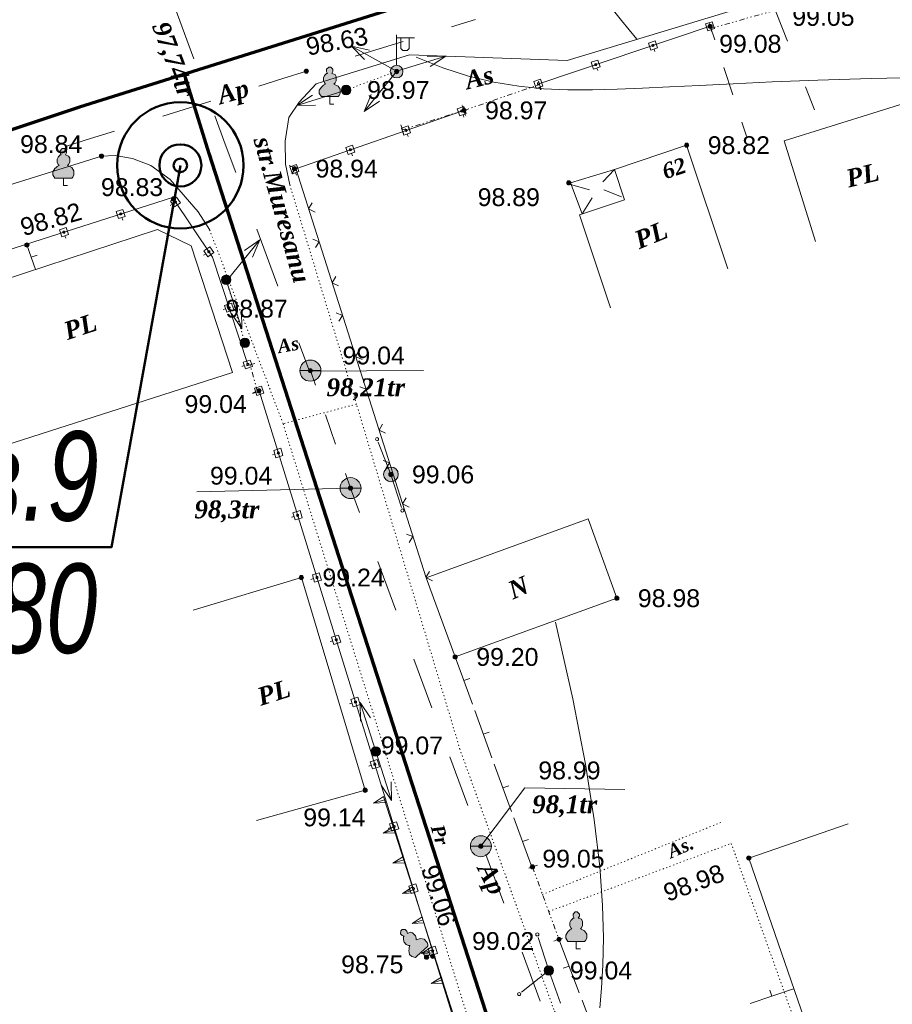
# Model space of a CAD drawing. Header units: millimetres. Extents: x 9396 to 25236, y 15106 to 31102.
# Tile 64 of 256: x 10480 to 10563, y 16502 to 16595. Entities that reach past the tile are written whole.
import ezdxf
from ezdxf.enums import TextEntityAlignment as Align

# ---------------------------------------------------------------- set-up
doc = ezdxf.new("R2010")
doc.units = ezdxf.units.MM
for name, pattern in [('DIVIDE', [1.25, 0.5, -0.25, 0, -0.25, 0, -0.25]), ('DOT', [0.25, 0, -0.25]), ('HIDDEN', [0.375, 0.25, -0.125])]:
    doc.linetypes.add(name, pattern=pattern)
for name, color, linetype, lineweight, true_color in [('1001010', 7, 'Continuous', 9, 0x000000), ('10010110', 7, 'Continuous', 20, 0xa25100), ('10010230', 7, 'Continuous', 20, 0x000000), ('1060000', 7, 'Continuous', 9, 0x000000), ('1070000', 7, 'DOT', 9, 0x000000), ('2030003', 7, 'Continuous', 9, 0x000000), ('2030012', 7, 'Continuous', 9, 0x000000), ('2030021', 7, 'Continuous', 9, 0x000000), ('2030023', 7, 'Continuous', 9, 0x000000), ('21100200', 7, 'HIDDEN', 0, 0x800080), ('3000105', 7, 'DIVIDE', 9, 0x000000), ('3000130', 7, 'Continuous', 9, 0x000000), ('3000220', 7, 'Continuous', 9, 0x000000), ('3000260', 7, 'Continuous', 9, 0x000000), ('4000210', 7, 'Continuous', 9, 0x000000), ('5010210', 7, 'Continuous', 20, 0x008000), ('5010420', 7, 'Continuous', 9, 0x000000), ('6011210', 1, 'Continuous', 9, 0xff0000), ('9010110', 7, 'Continuous', 9, 0x000000)]:
    doc.layers.add(name, color=color, linetype=linetype, lineweight=lineweight, true_color=true_color)
for name, color, linetype, lineweight in [('геология', 6, 'Continuous', 50), ('Канализация', 1, 'Continuous', 70), ('Размер', 6, 'Continuous', 18)]:
    doc.layers.add(name, color=color, linetype=linetype, lineweight=lineweight)
doc.styles.add('1', font='timesbi.ttf', dxfattribs={"height": 0.00127})
doc.styles.add('10', font='timesbi.ttf', dxfattribs={"height": 0.001481})
doc.styles.add('12', font='timesbi.ttf', dxfattribs={"height": 0.001693})
doc.styles.add('2', font='timesbi.ttf', dxfattribs={"height": 0.001693})
doc.styles.add('3', font='timesbi.ttf', dxfattribs={"height": 0.001693})
doc.styles.add('9', font='timesbi.ttf', dxfattribs={"height": 0.001693})
doc.styles.add('F2', font='arial.ttf', dxfattribs={"height": 0.001693})
doc.styles.add('style1', font='ARIALNI.TTF')

# ---------------------------------------------------------------- blocks, each defined once
blk = doc.blocks.new('SYMBOL21100200')
at = {"true_color": 0x800080}
h = blk.add_hatch(color=216, dxfattribs=at)
edge = h.paths.add_edge_path()
edge.add_arc((0, 0), 0.1, 0, 360)
at = {"color": 216, "linetype": 'Continuous', "lineweight": 0, "true_color": 0x800080}
blk.add_circle((0, 0), 0.1, dxfattribs=at)
blk = doc.blocks.new('SYMBOL4000210')
at = {"true_color": 0xffffff}
blk.add_hatch(color=7, dxfattribs=at).paths.add_polyline_path([(0.05, 1.75), (-0.05, 1.75), (-0.15, 1.65), (-0.15, 1.55), (-0.1, 1.45), (-0.15, 1.45), (-0.25, 1.35), (-0.3, 1.25), (-0.3, 1.1), (-0.25, 1), (-0.2, 0.95), (-0.3, 0.9), (-0.35, 0.85), (-0.4, 0.8), (-0.5, 0.65), (-0.5, 0.5), (-0.4, 0.35), (-0.3, 0.35), (-0.1, 0.35), (0, 0.35), (0.15, 0.35), (0.4, 0.35), (0.45, 0.4), (0.5, 0.5), (0.5, 0.7), (0.4, 0.85), (0.2, 0.95), (0.25, 1), (0.3, 1.1), (0.3, 1.3), (0.25, 1.4), (0.1, 1.45), (0.15, 1.55), (0.15, 1.65)])
at = {"color": 18, "linetype": 'Continuous', "lineweight": 0, "true_color": 0x000000, "flags": 128}
blk.add_lwpolyline([(0.05, 1.75), (-0.05, 1.75), (-0.15, 1.65), (-0.15, 1.55), (-0.1, 1.45), (-0.15, 1.45), (-0.25, 1.35), (-0.3, 1.25), (-0.3, 1.1), (-0.25, 1), (-0.2, 0.95), (-0.3, 0.9), (-0.35, 0.85), (-0.4, 0.8), (-0.5, 0.65), (-0.5, 0.5), (-0.4, 0.35), (-0.3, 0.35), (-0.1, 0.35), (0, 0.35), (0.15, 0.35), (0.4, 0.35), (0.45, 0.4), (0.5, 0.5), (0.5, 0.7), (0.4, 0.85), (0.2, 0.95), (0.25, 1), (0.3, 1.1), (0.3, 1.3), (0.25, 1.4), (0.1, 1.45), (0.15, 1.55), (0.15, 1.65), (0.05, 1.75)], close=True, dxfattribs=at)
blk.add_lwpolyline([(0, 0.35), (0, 0), (0.2, 0)], dxfattribs=at)
blk = doc.blocks.new('SYMBOL2030012')
at = {"true_color": 0xffffff}
h = blk.add_hatch(color=7, dxfattribs=at)
edge = h.paths.add_edge_path()
edge.add_arc((0, 0), 0.225, 0, 360)
at = {"true_color": 0x000000}
h = blk.add_hatch(color=18, dxfattribs=at)
edge = h.paths.add_edge_path()
edge.add_arc((0, 0), 0.05, 0, 360)
at = {"color": 18, "linetype": 'Continuous', "lineweight": 0, "true_color": 0x000000}
for radius in [0.225, 0.05]:
    blk.add_circle((0, 0), radius, dxfattribs=at)
blk = doc.blocks.new('SYMBOL5010420')
at = {"true_color": 0xffffff}
h = blk.add_hatch(color=7, dxfattribs=at)
edge = h.paths.add_edge_path()
edge.add_arc((0, 0), 0.5, 0, 360)
at = {"color": 18, "linetype": 'Continuous', "lineweight": 9, "true_color": 0x000000, "flags": 128}
blk.add_lwpolyline([(-0.5, 0), (0.5, 0)], dxfattribs=at)
at = {"color": 18, "linetype": 'Continuous', "lineweight": 9, "true_color": 0x000000}
blk.add_circle((0, 0), 0.5, dxfattribs=at)
blk = doc.blocks.new('SYMBOL2030021')
at = {"true_color": 0xffffff}
h = blk.add_hatch(color=7, dxfattribs=at)
edge = h.paths.add_edge_path()
edge.add_arc((0, 0), 0.225, 0, 360)
at = {"true_color": 0x000000}
h = blk.add_hatch(color=18, dxfattribs=at)
edge = h.paths.add_edge_path()
edge.add_arc((0, 0), 0.05, 0, 360)
at = {"color": 18, "linetype": 'Continuous', "lineweight": 0, "true_color": 0x000000}
for radius in [0.225, 0.05]:
    blk.add_circle((0, 0), radius, dxfattribs=at)
blk = doc.blocks.new('SYMBOL2030003')
at = {"true_color": 0xffffff}
h = blk.add_hatch(color=7, dxfattribs=at)
edge = h.paths.add_edge_path()
edge.add_arc((0, 0), 0.3, 0, 360)
at = {"true_color": 0x000000}
h = blk.add_hatch(color=18, dxfattribs=at)
edge = h.paths.add_edge_path()
edge.add_arc((0, 0), 0.1, 0, 360)
at = {"color": 18, "linetype": 'Continuous', "lineweight": 0, "true_color": 0x000000, "flags": 128}
for points in [[(0, 0.3), (0, 1.75)], [(0, 1.6), (0.85, 1.6)], [(0.2, 1.6), (0.2, 1.1), (0.3, 1), (0.5, 1), (0.6, 1.1), (0.6, 1.6)]]:
    blk.add_lwpolyline(points, dxfattribs=at)
at = {"color": 18, "linetype": 'Continuous', "lineweight": 0, "true_color": 0x000000}
for radius in [0.3, 0.1]:
    blk.add_circle((0, 0), radius, dxfattribs=at)
blk = doc.blocks.new('SYMBOL2030023')
at = {"true_color": 0xffffff}
h = blk.add_hatch(color=7, dxfattribs=at)
edge = h.paths.add_edge_path()
edge.add_arc((0, 0), 0.35, 0, 360)
at = {"color": 18, "linetype": 'Continuous', "lineweight": 0, "true_color": 0x000000}
blk.add_circle((0, 0), 0.35, dxfattribs=at)

msp = doc.modelspace()

# ---------------------------------------------------------------- linework, layer by layer
at = {"layer": '1001010', "color": 253}
for p, q in [((10547.762, 16571.515, 197.907), (10543.836, 16583.248, 34.638)), ((10553.108, 16583.659, 150.8), (10556.085, 16574.111, 150.8)), ((10521.838, 16534.637), (10519.067, 16542.164))]:
    msp.add_line(p, q, dxfattribs=at)
for points in [[(10569.47, 16578.284, 150.8), (10566.493, 16587.832, 150.8), (10553.108, 16583.659, 150.8)], [(10543.836, 16583.248, 34.638), (10536.963, 16580.949, 197.907), (10537.927, 16578.066, 197.907), (10533.646, 16576.634, 197.907), (10536.607, 16567.783, 197.907)], [(10479.115, 16554.755, 193.195), (10500.668, 16561.67, 193.195), (10496.741, 16573.676, 193.195), (10493.541, 16575.226, 193.195), (10474.402, 16568.963, 193.195)], [(10537.198, 16540.217, 0), (10534.46, 16547.755, 0), (10519.067, 16542.164, 0), (10521.838, 16534.637, 0)], [(10521.838, 16534.637, 0), (10537.198, 16540.217, 0), (10534.46, 16547.755, 0)], [(10496.931, 16539.091, 0), (10507.218, 16542.177, 0), (10513.278, 16521.977, 0), (10502.94, 16519.089, 0)], [(10559.192, 16518.798, 0), (10549.738, 16515.537, 0), (10556.55, 16495.785, 0), (10538.378, 16490.237, 0), (10540.338, 16483.817, 0)]]:
    msp.add_polyline3d(points, dxfattribs=at)
at = {"layer": '10010110'}
for points in [[(10534.452, 16612.075, 177.568), (10534.01, 16610.599, 184.384), (10533.703, 16609.146, 189.505), (10533.516, 16607.735, 193.17), (10533.43, 16606.38, 195.62), (10533.429, 16605.098, 197.094), (10533.495, 16603.906, 197.833), (10533.611, 16602.82, 198.078), (10533.76, 16601.856, 198.069), (10533.934, 16601.016, 197.965), (10534.166, 16600.247, 197.609), (10534.497, 16599.481, 196.76), (10534.968, 16598.65, 195.182), (10535.622, 16597.687, 192.635), (10536.501, 16596.525, 188.88), (10537.644, 16595.094, 183.679), (10539.096, 16593.329, 176.793)], [(10567.302, 16589.717, 158.571), (10561.381, 16589.577, 162.685), (10556.311, 16589.421, 165.694), (10551.976, 16589.255, 167.792), (10548.259, 16589.088, 169.173), (10545.044, 16588.927, 170.032), (10542.215, 16588.78, 170.564), (10539.654, 16588.653, 170.962), (10537.247, 16588.556, 171.422), (10534.892, 16588.498, 172.121), (10532.558, 16588.507, 173.166), (10530.229, 16588.611, 174.647), (10527.889, 16588.841, 176.654), (10525.524, 16589.226, 179.278), (10523.116, 16589.795, 182.609), (10520.651, 16590.58, 186.737), (10518.113, 16591.609, 191.751)], [(10531.365, 16537.936, 0), (10533.012, 16530.662, 0), (10534.223, 16524.445, 0), (10535.059, 16519.174, 0), (10535.581, 16514.741, 0), (10535.849, 16511.035, 0), (10535.922, 16507.947, 0), (10535.862, 16505.368, 0), (10535.73, 16503.187, 0), (10535.575, 16501.309, 0)]]:
    msp.add_polyline3d(points, dxfattribs=at)
at = {"layer": '10010230', "color": 253}
for p, q in [((10515.131, 16521.077, 43.222), (10514.081, 16520.747, 43.222)), ((10516.041, 16518.227, 43.222), (10514.991, 16517.887, 43.222)), ((10516.951, 16515.367, 43.222), (10515.911, 16515.037, 43.222)), ((10517.871, 16512.517, 43.222), (10516.821, 16512.177, 43.222)), ((10518.781, 16509.667, 43.222), (10517.741, 16509.327, 43.222)), ((10519.701, 16506.807, 43.222), (10518.651, 16506.477, 43.222)), ((10520.611, 16503.957, 43.222), (10519.561, 16503.617, 43.222))]:
    msp.add_line(p, q, dxfattribs=at)
for points in [[(10515.031, 16521.367, 43.222), (10514.081, 16520.747, 43.222), (10515.221, 16520.797, 43.222)], [(10515.126, 16521.079, 43.222), (10525.359, 16489.147, 43.222), (10520.316, 16487.14, 43.222)], [(10515.951, 16518.507, 43.222), (10514.991, 16517.887, 43.222), (10516.131, 16517.937, 43.222)], [(10516.861, 16515.657, 43.222), (10515.911, 16515.037, 43.222), (10517.051, 16515.087, 43.222)], [(10517.781, 16512.807, 43.222), (10516.821, 16512.177, 43.222), (10517.961, 16512.227, 43.222)], [(10518.691, 16509.947, 43.222), (10517.741, 16509.327, 43.222), (10518.871, 16509.377, 43.222)], [(10519.611, 16507.097, 43.222), (10518.651, 16506.477, 43.222), (10519.791, 16506.527, 43.222)], [(10520.521, 16504.237, 43.222), (10519.561, 16503.617, 43.222), (10520.701, 16503.667, 43.222)]]:
    msp.add_polyline3d(points, dxfattribs=at)
for points in [[(10515.031, 16521.367, 43.222), (10514.081, 16520.747, 43.222), (10515.221, 16520.797, 43.222), (10515.031, 16521.367, 43.222)], [(10515.951, 16518.507, 43.222), (10514.991, 16517.887, 43.222), (10516.131, 16517.937, 43.222), (10515.951, 16518.507, 43.222)], [(10516.861, 16515.657, 43.222), (10515.911, 16515.037, 43.222), (10517.051, 16515.087, 43.222), (10516.861, 16515.657, 43.222)], [(10517.781, 16512.807, 43.222), (10516.821, 16512.177, 43.222), (10517.961, 16512.227, 43.222), (10517.781, 16512.807, 43.222)], [(10518.691, 16509.947, 43.222), (10517.741, 16509.327, 43.222), (10518.871, 16509.377, 43.222), (10518.691, 16509.947, 43.222)], [(10519.611, 16507.097, 43.222), (10518.651, 16506.477, 43.222), (10519.791, 16506.527, 43.222), (10519.611, 16507.097, 43.222)], [(10520.521, 16504.237, 43.222), (10519.561, 16503.617, 43.222), (10520.701, 16503.667, 43.222), (10520.521, 16504.237, 43.222)]]:
    msp.add_polyline3d(points, close=True, dxfattribs=at)
at = {"layer": '1060000', "color": 253}
for p, q in [((10536.963, 16580.949, 157.09), (10535.865, 16579.766, 157.09)), ((10532.805, 16579.502, 157.09), (10534.594, 16579.003, 157.09)), ((10537.659, 16578.342, 157.09), (10535.954, 16579.009, 157.09)), ((10507.989, 16561.766, 113.902), (10518.829, 16561.859, 198.081)), ((10511.893, 16550.673, 178.676), (10497.289, 16550.321, 178.676))]:
    msp.add_line(p, q, dxfattribs=at)
for points in [[(10517.506, 16591.836, 197.864), (10532.48, 16591.286, 197.934), (10563.671, 16600.764, 198.198), (10578.764, 16611.278, 198.288)], [(10506.118, 16579.482, 197.908), (10505.701, 16581.443, 197.85), (10505.665, 16583.613, 197.774), (10506.02, 16585.875, 197.811), (10507.02, 16587.323, 197.85), (10508.611, 16589.07, 197.772), (10510.429, 16589.632, 197.789), (10517.506, 16591.836, 197.864)], [(10421.748, 16561.259, 0), (10463.186, 16574.383, 197.316), (10488.224, 16582.206, 197.675), (10489.525, 16582.282, 197.685), (10491.16, 16581.985, 197.704)], [(10491.16, 16581.985, 197.704), (10492.9, 16581.302, 197.788), (10494.756, 16579.993, 197.659), (10497.417, 16576.915, 197.779), (10498.492, 16575.232, 197.828)], [(10536.963, 16580.949, 197.907), (10532.804, 16579.67, 116.272), (10533.9, 16576.719, 116.272), (10534.853, 16578.247, 116.272)], [(10524.277, 16516.661, 101.831), (10528.459, 16522.221, 138.383), (10537.95, 16522.035, 138.383)]]:
    msp.add_polyline3d(points, dxfattribs=at)
at = {"layer": '1070000', "color": 253}
for p, q in [((10511.472, 16588.487, 183.365), (10516.255, 16590.262, 197.864)), ((10501.848, 16564.464, 88.382), (10500.08, 16570.466, 88.382)), ((10505.477, 16556.788), (10525.817, 16491.458)), ((10530.112, 16512.075), (10547.269, 16518.991))]:
    msp.add_line(p, q, dxfattribs=at)
for points in [[(10506.118, 16579.482, 190.614), (10512.455, 16558.649, 190.614), (10505.477, 16556.788, 190.614), (10498.492, 16575.232, 190.614)], [(10536.878, 16488.037, 0), (10531.216, 16501.139, 0), (10522.287, 16525.871, 0), (10512.455, 16558.649, 0)], [(10530.741, 16510.458, 0), (10548.077, 16516.925, 0), (10554.904, 16497.792, 0), (10537.555, 16492.195, 0)]]:
    msp.add_polyline3d(points, dxfattribs=at)
at = {"layer": '3000105', "color": 253}
for p, q in [((10553.515, 16596.41, 191.24), (10546.132, 16594.336, 198.118)), ((10545.997, 16594.817, 194.679), (10546.294, 16593.758, 194.679)), ((10522.675, 16586.553, 197.942), (10529.858, 16589.003, 197.942)), ((10530.019, 16588.53, 197.942), (10529.664, 16589.571, 197.942)), ((10522.826, 16586.076, 196.814), (10522.494, 16587.125, 196.814)), ((10522.513, 16587.026, 197.942), (10522.869, 16585.985, 197.942)), ((10522.675, 16586.553, 195.933), (10516.829, 16584.702, 197.694)), ((10516.678, 16585.178, 196.814), (10517.01, 16584.13, 196.814)), ((10502.811, 16562.525, 97.133), (10501.753, 16562.226, 97.133)), ((10503.058, 16559.812, 97.133), (10502.33, 16562.389, 97.133)), ((10502.577, 16559.676, 97.133), (10503.635, 16559.975, 97.133)), ((10529.647, 16514.869), (10528.615, 16514.491)), ((10529.178, 16514.697), (10531.698, 16507.817)), ((10531.228, 16507.645), (10532.261, 16508.024))]:
    msp.add_line(p, q, dxfattribs=at)
at = {"layer": '3000130', "color": 253}
for p, q in [((10546.065, 16594.538, 198.16), (10529.772, 16589.087, 137.432)), ((10546.251, 16593.967, 167.796), (10546.171, 16594.207, 167.796)), ((10540.821, 16592.147, 167.796), (10540.741, 16592.387, 167.796)), ((10535.381, 16590.337, 167.796), (10535.301, 16590.567, 167.796)), ((10529.941, 16588.507, 167.796), (10529.861, 16588.747, 167.796)), ((10522.464, 16586.486, 137.432), (10506.593, 16580.98, 137.432)), ((10522.661, 16585.917, 137.432), (10522.581, 16586.157, 137.432)), ((10517.361, 16584.077, 137.432), (10517.281, 16584.317, 137.432)), ((10512.071, 16582.247, 137.432), (10511.991, 16582.477, 137.432)), ((10506.751, 16580.397, 137.432), (10506.671, 16580.637, 137.432)), ((10494.761, 16577.507, 98.953), (10494.961, 16577.647, 98.953)), ((10490.241, 16576.137, 98.953), (10490.161, 16576.377, 98.953)), ((10484.831, 16574.407, 98.953), (10484.751, 16574.647, 98.953)), ((10497.931, 16572.797, 98.953), (10498.131, 16572.937, 98.953)), ((10499.781, 16567.627, 98.953), (10500.021, 16567.707, 98.953)), ((10501.561, 16562.227, 98.953), (10501.791, 16562.307, 98.953)), ((10525.204, 16488.981), (10503.196, 16559.917)), ((10502.621, 16559.737), (10502.861, 16559.817)), ((10504.461, 16553.827), (10504.701, 16553.897)), ((10506.291, 16547.917), (10506.531, 16547.987)), ((10508.121, 16542.007), (10508.361, 16542.077)), ((10509.961, 16536.097), (10510.201, 16536.167)), ((10511.791, 16530.177), (10512.031, 16530.257)), ((10513.631, 16524.267), (10513.861, 16524.347)), ((10515.461, 16518.357), (10515.701, 16518.437)), ((10517.291, 16512.447), (10517.531, 16512.527)), ((10519.131, 16506.537), (10519.371, 16506.607))]:
    msp.add_line(p, q, dxfattribs=at)
for points in [[(10546.271, 16594.977, 167.796), (10545.641, 16594.767, 167.796), (10545.861, 16594.097, 167.796), (10546.491, 16594.317, 167.796), (10546.271, 16594.977, 167.796)], [(10546.061, 16594.437, 167.796), (10546.111, 16594.457, 167.796), (10546.151, 16594.487, 167.796), (10546.161, 16594.537, 167.796), (10546.151, 16594.587, 167.796), (10546.111, 16594.627, 167.796), (10546.061, 16594.637, 167.796), (10546.011, 16594.627, 167.796), (10545.981, 16594.587, 167.796), (10545.971, 16594.537, 167.796), (10545.981, 16594.487, 167.796), (10546.011, 16594.457, 167.796), (10546.061, 16594.437, 167.796)], [(10540.831, 16593.157, 167.796), (10540.201, 16592.947, 167.796), (10540.421, 16592.277, 167.796), (10541.061, 16592.497, 167.796), (10540.831, 16593.157, 167.796)], [(10540.631, 16592.617, 167.796), (10540.681, 16592.637, 167.796), (10540.711, 16592.667, 167.796), (10540.731, 16592.717, 167.796), (10540.711, 16592.767, 167.796), (10540.681, 16592.807, 167.796), (10540.631, 16592.817, 167.796), (10540.581, 16592.807, 167.796), (10540.541, 16592.767, 167.796), (10540.531, 16592.717, 167.796), (10540.541, 16592.667, 167.796), (10540.581, 16592.637, 167.796), (10540.631, 16592.617, 167.796)], [(10535.401, 16591.337, 167.796), (10534.771, 16591.127, 167.796), (10534.991, 16590.467, 167.796), (10535.621, 16590.677, 167.796), (10535.401, 16591.337, 167.796)], [(10535.191, 16590.807, 167.796), (10535.241, 16590.817, 167.796), (10535.281, 16590.857, 167.796), (10535.291, 16590.897, 167.796), (10535.281, 16590.947, 167.796), (10535.241, 16590.987, 167.796), (10535.191, 16590.997, 167.796), (10535.151, 16590.987, 167.796), (10535.111, 16590.947, 167.796), (10535.101, 16590.897, 167.796), (10535.111, 16590.857, 167.796), (10535.151, 16590.817, 167.796), (10535.191, 16590.807, 167.796)], [(10529.951, 16589.517, 167.796), (10529.321, 16589.307, 167.796), (10529.541, 16588.637, 167.796), (10530.171, 16588.857, 167.796), (10529.951, 16589.517, 167.796)], [(10529.741, 16588.977, 167.796), (10529.791, 16588.997, 167.796), (10529.831, 16589.027, 167.796), (10529.841, 16589.077, 167.796), (10529.831, 16589.127, 167.796), (10529.791, 16589.167, 167.796), (10529.741, 16589.177, 167.796), (10529.701, 16589.167, 167.796), (10529.661, 16589.127, 167.796), (10529.651, 16589.077, 167.796), (10529.661, 16589.027, 167.796), (10529.701, 16588.997, 167.796), (10529.741, 16588.977, 167.796)], [(10522.661, 16586.927, 137.432), (10522.041, 16586.707, 137.432), (10522.271, 16586.047, 137.432), (10522.891, 16586.267, 137.432), (10522.661, 16586.927, 137.432)], [(10522.461, 16586.387, 137.432), (10522.511, 16586.407, 137.432), (10522.551, 16586.437, 137.432), (10522.561, 16586.487, 137.432), (10522.551, 16586.537, 137.432), (10522.511, 16586.567, 137.432), (10522.461, 16586.587, 137.432), (10522.411, 16586.567, 137.432), (10522.381, 16586.537, 137.432), (10522.371, 16586.487, 137.432), (10522.381, 16586.437, 137.432), (10522.411, 16586.407, 137.432), (10522.461, 16586.387, 137.432)], [(10517.361, 16585.087, 137.432), (10516.741, 16584.877, 137.432), (10516.971, 16584.207, 137.432), (10517.591, 16584.427, 137.432), (10517.361, 16585.087, 137.432)], [(10517.171, 16584.557, 137.432), (10517.221, 16584.567, 137.432), (10517.251, 16584.597, 137.432), (10517.261, 16584.647, 137.432), (10517.251, 16584.697, 137.432), (10517.221, 16584.737, 137.432), (10517.171, 16584.747, 137.432), (10517.121, 16584.737, 137.432), (10517.081, 16584.697, 137.432), (10517.071, 16584.647, 137.432), (10517.081, 16584.597, 137.432), (10517.121, 16584.567, 137.432), (10517.171, 16584.557, 137.432)], [(10512.071, 16583.247, 137.432), (10511.451, 16583.037, 137.432), (10511.681, 16582.377, 137.432), (10512.291, 16582.587, 137.432), (10512.071, 16583.247, 137.432)], [(10511.871, 16582.717, 137.432), (10511.921, 16582.727, 137.432), (10511.951, 16582.767, 137.432), (10511.971, 16582.807, 137.432), (10511.951, 16582.857, 137.432), (10511.921, 16582.897, 137.432), (10511.871, 16582.907, 137.432), (10511.821, 16582.897, 137.432), (10511.791, 16582.857, 137.432), (10511.771, 16582.807, 137.432), (10511.791, 16582.767, 137.432), (10511.821, 16582.727, 137.432), (10511.871, 16582.717, 137.432)], [(10506.751, 16581.407, 137.432), (10506.131, 16581.187, 137.432), (10506.361, 16580.527, 137.432), (10506.981, 16580.747, 137.432), (10506.751, 16581.407, 137.432)], [(10506.551, 16580.867, 137.432), (10506.601, 16580.887, 137.432), (10506.641, 16580.917, 137.432), (10506.651, 16580.967, 137.432), (10506.641, 16581.017, 137.432), (10506.601, 16581.047, 137.432), (10506.551, 16581.067, 137.432), (10506.511, 16581.047, 137.432), (10506.471, 16581.017, 137.432), (10506.461, 16580.967, 137.432), (10506.471, 16580.917, 137.432), (10506.511, 16580.887, 137.432), (10506.551, 16580.867, 137.432)], [(10495.731, 16577.767, 98.953), (10495.361, 16578.317, 98.953), (10494.781, 16577.927, 98.953), (10495.151, 16577.377, 98.953), (10495.731, 16577.767, 98.953)], [(10495.261, 16577.747, 98.953), (10495.301, 16577.757, 98.953), (10495.341, 16577.797, 98.953), (10495.351, 16577.847, 98.953), (10495.341, 16577.897, 98.953), (10495.301, 16577.927, 98.953), (10495.261, 16577.947, 98.953), (10495.211, 16577.927, 98.953), (10495.171, 16577.897, 98.953), (10495.161, 16577.847, 98.953), (10495.171, 16577.797, 98.953), (10495.211, 16577.757, 98.953), (10495.261, 16577.747, 98.953)], [(10490.261, 16577.147, 98.953), (10489.631, 16576.947, 98.953), (10489.841, 16576.277, 98.953), (10490.481, 16576.477, 98.953), (10490.261, 16577.147, 98.953)], [(10490.051, 16576.617, 98.953), (10490.101, 16576.627, 98.953), (10490.141, 16576.667, 98.953), (10490.151, 16576.707, 98.953), (10490.141, 16576.757, 98.953), (10490.101, 16576.797, 98.953), (10490.051, 16576.807, 98.953), (10490.011, 16576.797, 98.953), (10489.971, 16576.757, 98.953), (10489.961, 16576.707, 98.953), (10489.971, 16576.667, 98.953), (10490.011, 16576.627, 98.953), (10490.051, 16576.617, 98.953)], [(10484.851, 16575.417, 98.953), (10484.221, 16575.217, 98.953), (10484.441, 16574.547, 98.953), (10485.071, 16574.747, 98.953), (10484.851, 16575.417, 98.953)], [(10484.641, 16574.887, 98.953), (10484.691, 16574.897, 98.953), (10484.731, 16574.927, 98.953), (10484.741, 16574.977, 98.953), (10484.731, 16575.027, 98.953), (10484.691, 16575.067, 98.953), (10484.641, 16575.077, 98.953), (10484.601, 16575.067, 98.953), (10484.561, 16575.027, 98.953), (10484.551, 16574.977, 98.953), (10484.561, 16574.927, 98.953), (10484.601, 16574.897, 98.953), (10484.641, 16574.887, 98.953)], [(10498.901, 16573.057, 98.953), (10498.531, 16573.607, 98.953), (10497.951, 16573.207, 98.953), (10498.321, 16572.657, 98.953), (10498.901, 16573.057, 98.953)], [(10498.421, 16573.037, 98.953), (10498.471, 16573.047, 98.953), (10498.511, 16573.087, 98.953), (10498.521, 16573.127, 98.953), (10498.511, 16573.177, 98.953), (10498.471, 16573.217, 98.953), (10498.421, 16573.227, 98.953), (10498.371, 16573.217, 98.953), (10498.341, 16573.177, 98.953), (10498.331, 16573.127, 98.953), (10498.341, 16573.087, 98.953), (10498.371, 16573.047, 98.953), (10498.421, 16573.037, 98.953)], [(10500.791, 16567.607, 98.953), (10500.581, 16568.237, 98.953), (10499.921, 16568.017, 98.953), (10500.121, 16567.387, 98.953), (10500.791, 16567.607, 98.953)], [(10500.351, 16567.717, 98.953), (10500.401, 16567.727, 98.953), (10500.441, 16567.767, 98.953), (10500.451, 16567.817, 98.953), (10500.441, 16567.857, 98.953), (10500.401, 16567.897, 98.953), (10500.351, 16567.907, 98.953), (10500.301, 16567.897, 98.953), (10500.271, 16567.857, 98.953), (10500.261, 16567.817, 98.953), (10500.271, 16567.767, 98.953), (10500.301, 16567.727, 98.953), (10500.351, 16567.717, 98.953)], [(10502.561, 16562.217, 98.953), (10502.361, 16562.837, 98.953), (10501.691, 16562.627, 98.953), (10501.901, 16561.997, 98.953), (10502.561, 16562.217, 98.953)], [(10502.131, 16562.317, 98.953), (10502.181, 16562.337, 98.953), (10502.211, 16562.367, 98.953), (10502.221, 16562.417, 98.953), (10502.211, 16562.467, 98.953), (10502.181, 16562.497, 98.953), (10502.131, 16562.517, 98.953), (10502.081, 16562.497, 98.953), (10502.041, 16562.467, 98.953), (10502.031, 16562.417, 98.953), (10502.041, 16562.367, 98.953), (10502.081, 16562.337, 98.953), (10502.131, 16562.317, 98.953)], [(10503.641, 16559.677, 0), (10503.421, 16560.367, 0), (10502.751, 16560.157, 0), (10502.971, 16559.467, 0), (10503.641, 16559.677, 0)], [(10503.201, 16559.817, 0), (10503.251, 16559.827, 0), (10503.281, 16559.867, 0), (10503.301, 16559.917, 0), (10503.281, 16559.967, 0), (10503.251, 16560.007, 0), (10503.201, 16560.017, 0), (10503.141, 16560.007, 0), (10503.111, 16559.967, 0), (10503.091, 16559.917, 0), (10503.111, 16559.867, 0), (10503.141, 16559.827, 0), (10503.201, 16559.817, 0)], [(10505.471, 16553.767, 0), (10505.261, 16554.457, 0), (10504.591, 16554.247, 0), (10504.801, 16553.557, 0), (10505.471, 16553.767, 0)], [(10505.031, 16553.907, 0), (10505.081, 16553.917, 0), (10505.121, 16553.957, 0), (10505.131, 16554.007, 0), (10505.121, 16554.057, 0), (10505.081, 16554.097, 0), (10505.031, 16554.107, 0), (10504.981, 16554.097, 0), (10504.941, 16554.057, 0), (10504.931, 16554.007, 0), (10504.941, 16553.957, 0), (10504.981, 16553.917, 0), (10505.031, 16553.907, 0)], [(10507.301, 16547.857, 0), (10507.091, 16548.537, 0), (10506.421, 16548.337, 0), (10506.641, 16547.647, 0), (10507.301, 16547.857, 0)], [(10506.861, 16547.987, 0), (10506.911, 16548.007, 0), (10506.951, 16548.047, 0), (10506.961, 16548.097, 0), (10506.951, 16548.147, 0), (10506.911, 16548.177, 0), (10506.861, 16548.197, 0), (10506.811, 16548.177, 0), (10506.781, 16548.147, 0), (10506.761, 16548.097, 0), (10506.781, 16548.047, 0), (10506.811, 16548.007, 0), (10506.861, 16547.987, 0)], [(10509.141, 16541.937, 0), (10508.921, 16542.627, 0), (10508.261, 16542.427, 0), (10508.471, 16541.737, 0), (10509.141, 16541.937, 0)], [(10508.701, 16542.077, 0), (10508.751, 16542.097, 0), (10508.791, 16542.127, 0), (10508.801, 16542.187, 0), (10508.791, 16542.237, 0), (10508.751, 16542.267, 0), (10508.701, 16542.287, 0), (10508.651, 16542.267, 0), (10508.611, 16542.237, 0), (10508.601, 16542.187, 0), (10508.611, 16542.127, 0), (10508.651, 16542.097, 0), (10508.701, 16542.077, 0)], [(10510.971, 16536.027, 0), (10510.761, 16536.717, 0), (10510.091, 16536.507, 0), (10510.301, 16535.827, 0), (10510.971, 16536.027, 0)], [(10510.531, 16536.167, 0), (10510.581, 16536.187, 0), (10510.621, 16536.217, 0), (10510.631, 16536.267, 0), (10510.621, 16536.317, 0), (10510.581, 16536.357, 0), (10510.531, 16536.377, 0), (10510.481, 16536.357, 0), (10510.441, 16536.317, 0), (10510.431, 16536.267, 0), (10510.441, 16536.217, 0), (10510.481, 16536.187, 0), (10510.531, 16536.167, 0)], [(10512.811, 16530.117, 0), (10512.591, 16530.807, 0), (10511.921, 16530.597, 0), (10512.141, 16529.907, 0), (10512.811, 16530.117, 0)], [(10512.371, 16530.257, 0), (10512.421, 16530.267, 0), (10512.451, 16530.307, 0), (10512.471, 16530.357, 0), (10512.451, 16530.407, 0), (10512.421, 16530.447, 0), (10512.371, 16530.457, 0), (10512.311, 16530.447, 0), (10512.281, 16530.407, 0), (10512.261, 16530.357, 0), (10512.281, 16530.307, 0), (10512.311, 16530.267, 0), (10512.371, 16530.257, 0)], [(10514.641, 16524.207, 0), (10514.431, 16524.897, 0), (10513.761, 16524.687, 0), (10513.971, 16523.997, 0), (10514.641, 16524.207, 0)], [(10514.201, 16524.347, 0), (10514.251, 16524.357, 0), (10514.291, 16524.397, 0), (10514.301, 16524.447, 0), (10514.291, 16524.497, 0), (10514.251, 16524.537, 0), (10514.201, 16524.547, 0), (10514.151, 16524.537, 0), (10514.111, 16524.497, 0), (10514.101, 16524.447, 0), (10514.111, 16524.397, 0), (10514.151, 16524.357, 0), (10514.201, 16524.347, 0)], [(10516.471, 16518.297, 0), (10516.261, 16518.987, 0), (10515.591, 16518.777, 0), (10515.811, 16518.087, 0), (10516.471, 16518.297, 0)], [(10516.031, 16518.437, 0), (10516.081, 16518.447, 0), (10516.121, 16518.487, 0), (10516.131, 16518.537, 0), (10516.121, 16518.587, 0), (10516.081, 16518.627, 0), (10516.031, 16518.637, 0), (10515.981, 16518.627, 0), (10515.951, 16518.587, 0), (10515.931, 16518.537, 0), (10515.951, 16518.487, 0), (10515.981, 16518.447, 0), (10516.031, 16518.437, 0)], [(10518.311, 16512.387, 0), (10518.091, 16513.077, 0), (10517.431, 16512.867, 0), (10517.641, 16512.177, 0), (10518.311, 16512.387, 0)], [(10517.871, 16512.527, 0), (10517.921, 16512.537, 0), (10517.961, 16512.577, 0), (10517.971, 16512.627, 0), (10517.961, 16512.677, 0), (10517.921, 16512.717, 0), (10517.871, 16512.727, 0), (10517.821, 16512.717, 0), (10517.781, 16512.677, 0), (10517.771, 16512.627, 0), (10517.781, 16512.577, 0), (10517.821, 16512.537, 0), (10517.871, 16512.527, 0)], [(10520.141, 16506.477, 0), (10519.931, 16507.167, 0), (10519.261, 16506.957, 0), (10519.471, 16506.267, 0), (10520.141, 16506.477, 0)], [(10519.701, 16506.617, 0), (10519.751, 16506.627, 0), (10519.791, 16506.667, 0), (10519.801, 16506.717, 0), (10519.791, 16506.767, 0), (10519.751, 16506.807, 0), (10519.701, 16506.817, 0), (10519.651, 16506.807, 0), (10519.611, 16506.767, 0), (10519.601, 16506.717, 0), (10519.611, 16506.667, 0), (10519.651, 16506.627, 0), (10519.701, 16506.617, 0)]]:
    msp.add_polyline3d(points, close=True, dxfattribs=at)
msp.add_polyline3d([(10502.127, 16562.417, 197.906), (10498.778, 16572.606, 0), (10494.963, 16578.282, 0), (10481.006, 16573.815, 0), (10473.841, 16571.489, 0)], dxfattribs=at)
at = {"layer": '3000220', "color": 253}
for p, q in [((10481.131, 16573.767, 197.685), (10481.961, 16571.437, 197.685)), ((10481.551, 16572.597, 197.685), (10482.111, 16572.797, 197.685)), ((10521.841, 16534.637), (10523.471, 16530.157)), ((10522.651, 16532.397), (10523.221, 16532.597)), ((10523.701, 16529.537), (10525.331, 16525.057)), ((10524.511, 16527.297), (10525.081, 16527.507)), ((10525.551, 16524.447), (10527.191, 16519.957)), ((10526.371, 16522.197), (10526.931, 16522.407)), ((10527.411, 16519.347), (10529.051, 16514.857)), ((10528.231, 16517.107), (10528.791, 16517.307)), ((10533.631, 16502.737), (10531.701, 16507.817)), ((10532.661, 16505.277), (10532.101, 16505.067)), ((10549.881, 16501.717), (10554.001, 16503.117)), ((10551.941, 16502.417), (10551.751, 16502.987)), ((10535.821, 16496.957), (10533.891, 16502.037))]:
    msp.add_line(p, q, dxfattribs=at)
at = {"layer": '3000260', "color": 253}
msp.add_line((10519.067, 16542.164, 68.426), (10506.687, 16581.026), dxfattribs=at)
for points in [[(10506.321, 16580.527, 34.213), (10506.671, 16581.077, 34.213), (10506.071, 16581.317, 34.213)], [(10508.531, 16576.887, 34.213), (10507.911, 16577.187, 34.213), (10508.251, 16577.767, 34.213)], [(10508.551, 16573.527, 34.213), (10508.901, 16574.077, 34.213), (10508.301, 16574.307, 34.213)], [(10510.761, 16569.887, 34.213), (10510.141, 16570.187, 34.213), (10510.481, 16570.767, 34.213)], [(10510.781, 16566.517, 34.213), (10511.131, 16567.077, 34.213), (10510.531, 16567.307, 34.213)], [(10512.991, 16562.887, 34.213), (10512.371, 16563.177, 34.213), (10512.711, 16563.757, 34.213)], [(10513.011, 16559.517, 34.213), (10513.361, 16560.077, 34.213), (10512.761, 16560.307, 34.213)], [(10515.221, 16555.887, 34.213), (10514.601, 16556.177, 34.213), (10514.941, 16556.757, 34.213)], [(10515.241, 16552.517, 34.213), (10515.591, 16553.067, 34.213), (10514.991, 16553.307, 34.213)], [(10517.451, 16548.877, 34.213), (10516.831, 16549.177, 34.213), (10517.171, 16549.757, 34.213)], [(10517.471, 16545.517, 34.213), (10517.821, 16546.067, 34.213), (10517.221, 16546.297, 34.213)], [(10519.681, 16541.877, 34.213), (10519.061, 16542.177, 34.213), (10519.401, 16542.757, 34.213)]]:
    msp.add_polyline3d(points, dxfattribs=at)
at = {"layer": '5010210'}
for p, q in [((10551.721, 16597.447, 91.821), (10553.431, 16593.117, 91.821)), ((10494.991, 16596.847, 99.043), (10496.991, 16591.447, 99.043)), ((10521.481, 16594.487, 196.011), (10523.771, 16595.187, 196.011)), ((10546.501, 16593.237, 197.086), (10546.061, 16594.537, 197.086)), ((10516.901, 16593.087, 196.011), (10512.321, 16591.697, 196.011)), ((10547.361, 16590.627, 197.086), (10548.231, 16588.027, 197.086)), ((10503.181, 16588.867, 196.011), (10505.461, 16589.587, 196.011)), ((10555.991, 16586.607, 91.821), (10555.141, 16588.777, 91.821)), ((10498.611, 16587.437, 196.011), (10494.041, 16586.007, 196.011)), ((10499.991, 16583.357, 99.043), (10498.991, 16586.047, 99.043)), ((10549.531, 16584.117, 197.086), (10549.091, 16585.417, 197.086)), ((10487.191, 16583.867, 196.011), (10489.471, 16584.577, 196.011)), ((10484.901, 16583.147, 196.011), (10487.191, 16583.867, 196.011)), ((10500.991, 16580.657, 99.043), (10499.991, 16583.357, 99.043)), ((10502.991, 16575.257, 99.043), (10504.991, 16569.857, 99.043)), ((10507.991, 16561.767, 99.043), (10506.991, 16564.467, 99.043)), ((10508.071, 16561.837, 99.043), (10508.551, 16560.437, 99.043)), ((10510.461, 16554.857, 99.043), (10509.511, 16557.647, 99.043)), ((10511.411, 16552.067, 99.043), (10511.891, 16550.677, 99.043)), ((10511.891, 16550.677), (10512.751, 16548.357)), ((10516.181, 16539.077), (10514.471, 16543.717)), ((10517.901, 16534.437), (10518.751, 16532.117)), ((10518.751, 16532.117), (10519.611, 16529.797)), ((10523.041, 16520.517), (10521.331, 16525.157)), ((10524.761, 16515.877), (10525.621, 16513.557)), ((10525.621, 16513.557), (10526.471, 16511.237)), ((10529.901, 16501.957), (10528.191, 16506.597))]:
    msp.add_line(p, q, dxfattribs=at)
msp.add_polyline3d([(10505.461, 16589.587, 196.011), (10507.691, 16590.277, 196.011), (10507.741, 16590.297, 196.011)], dxfattribs=at)
at = {"layer": '6011210'}
for p, q in [((10516.255, 16590.262, 186.103), (10511.974, 16592.646, 186.103)), ((10516.255, 16590.262, 187.56), (10520.938, 16591.706, 187.56)), ((10516.27, 16590.238, 97.743), (10513.178, 16586.437, 97.743)), ((10511.472, 16588.487, 197.731), (10506.801, 16587.006, 197.731)), ((10500.166, 16570.441, 97.743), (10503.259, 16574.243, 97.743)), ((10500.08, 16570.466), (10501.561, 16565.795)), ((10514.285, 16525.653), (10512.804, 16530.324)), ((10514.285, 16525.653), (10515.797, 16520.992))]:
    msp.add_line(p, q, dxfattribs=at)
for points in [[(10513.216, 16591.382, 186.103), (10511.974, 16592.646, 186.103), (10511.974, 16592.646, 186.103), (10513.703, 16592.256, 186.103)], [(10519.166, 16591.683, 187.56), (10520.938, 16591.706, 187.56), (10520.938, 16591.706, 187.56), (10519.461, 16590.727, 187.56)], [(10508.573, 16587.043, 197.731), (10506.801, 16587.006, 197.731), (10506.801, 16587.006, 197.731), (10508.271, 16587.996, 197.731)], [(10514.639, 16587.44, 97.743), (10513.178, 16586.437, 97.743), (10513.178, 16586.437, 97.743), (10513.863, 16588.071, 97.743)], [(10501.798, 16573.239, 97.743), (10503.259, 16574.243, 97.743), (10503.259, 16574.243, 97.743), (10502.574, 16572.608, 97.743)], [(10501.524, 16567.566, 0), (10501.561, 16565.795, 0), (10501.561, 16565.795, 0), (10500.571, 16567.264, 0)], [(10512.841, 16528.552, 0), (10512.804, 16530.324, 0), (10512.804, 16530.324, 0), (10513.795, 16528.854, 0)], [(10515.748, 16522.763, 0), (10515.797, 16520.992, 0), (10515.797, 16520.992, 0), (10514.796, 16522.455, 0)]]:
    msp.add_polyline3d(points, dxfattribs=at)
at = {"layer": '9010110', "color": 253}
for p, q in [((10515.727, 16551.973, 97.133), (10514.521, 16555.045, 97.133)), ((10515.727, 16551.973), (10516.729, 16548.829)), ((10530.738, 16504.857), (10529.736, 16508.002)), ((10530.738, 16504.857), (10528.152, 16502.807)), ((10530.738, 16504.857), (10531.86, 16501.754))]:
    msp.add_line(p, q, dxfattribs=at)
for points in [[(10514.562, 16555.324, 97.133), (10514.541, 16555.399, 97.133), (10514.487, 16555.454, 97.133), (10514.412, 16555.474, 97.133), (10514.337, 16555.454, 97.133), (10514.282, 16555.399, 97.133), (10514.262, 16555.324, 97.133), (10514.282, 16555.249, 97.133), (10514.337, 16555.194, 97.133), (10514.412, 16555.174, 97.133), (10514.487, 16555.194, 97.133), (10514.541, 16555.249, 97.133), (10514.562, 16555.324, 97.133)], [(10516.97, 16548.543, 0), (10516.95, 16548.618, 0), (10516.895, 16548.673, 0), (10516.82, 16548.693, 0), (10516.745, 16548.673, 0), (10516.69, 16548.618, 0), (10516.67, 16548.543, 0), (10516.69, 16548.468, 0), (10516.745, 16548.413, 0), (10516.82, 16548.393, 0), (10516.895, 16548.413, 0), (10516.95, 16548.468, 0), (10516.97, 16548.543, 0)], [(10529.795, 16508.288, 0), (10529.775, 16508.363, 0), (10529.72, 16508.417, 0), (10529.645, 16508.438, 0), (10529.57, 16508.417, 0), (10529.515, 16508.363, 0), (10529.495, 16508.288, 0), (10529.515, 16508.213, 0), (10529.57, 16508.158, 0), (10529.645, 16508.138, 0), (10529.72, 16508.158, 0), (10529.775, 16508.213, 0), (10529.795, 16508.288, 0)], [(10528.067, 16502.621, 0), (10528.047, 16502.696, 0), (10527.992, 16502.75, 0), (10527.917, 16502.771, 0), (10527.842, 16502.75, 0), (10527.787, 16502.696, 0), (10527.767, 16502.621, 0), (10527.787, 16502.546, 0), (10527.842, 16502.491, 0), (10527.917, 16502.471, 0), (10527.992, 16502.491, 0), (10528.047, 16502.546, 0), (10528.067, 16502.621, 0)]]:
    msp.add_polyline3d(points, close=True, dxfattribs=at)
at = {"layer": 'геология'}
for radius in [2, 0.646]:
    msp.add_circle((10495.719, 16581.327), radius, dxfattribs=at)
at = {"layer": 'Канализация', "elevation": 52.999}
msp.add_lwpolyline([(12228.426, 17139.821), (12021.437, 17074.811), (11795.933, 17002.903), (11329.521, 16854.74), (11115.674, 16787.38), (10954.569, 16736.615), (10592.244, 16620.205), (10486.131, 16586.848), (10372.911, 16549.13), (10338.974, 16538.589), (10329.346, 16531.156), (10310.185, 16524.963), (10297.321, 16526.918), (10197.761, 16494.352), (10167.878, 16483.301), (10086.557, 16408.901), (10007.546, 16330.701)], dxfattribs=at)
at = {"layer": 'Канализация'}
msp.add_lwpolyline([(11350.046, 16671.285), (11340.48, 16667.85), (11316.053, 16616.907), (11288.976, 16609.192), (11254.529, 16599.991), (11201.229, 16584.315), (11180.291, 16577.795), (11157.847, 16566.783), (11102.694, 16548.926), (11044.594, 16529.396), (10972.977, 16505.863), (10918.391, 16488.389), (10870.166, 16475.223), (10785.901, 16449.853), (10733.152, 16433.238), (10677.761, 16413.941), (10613.113, 16390.317), (10568.091, 16376.544), (10551.483, 16423.265), (10534.378, 16471.149), (10517.42, 16523.563), (10498.465, 16582.455), (10496.099, 16589.981)], dxfattribs=at)
at = {"layer": 'Размер', "lineweight": 50}
msp.add_lwpolyline([(10466.162, 16545.078), (10489.183, 16545.078), (10495.719, 16581.327)], dxfattribs=at)
msp.add_circle((10495.719, 16581.327), 6, dxfattribs=at)

# ---------------------------------------------------------------- block references
at = {"layer": '2030003', "color": 253, "xscale": 2, "yscale": 2, "zscale": 2}
msp.add_blockref('SYMBOL2030003', (10516.27, 16590.238, 97.743), dxfattribs=at)
at = {"layer": '2030012', "color": 253, "xscale": 2, "yscale": 2, "zscale": 2}
for p in [(10514.285, 16525.653), (10530.738, 16504.857)]:
    msp.add_blockref('SYMBOL2030012', p, dxfattribs=at)
at = {"layer": '2030021', "color": 253, "xscale": 2, "yscale": 2, "zscale": 2}
for p in [(10511.472, 16588.487, 180.037), (10500.08, 16570.466, 98.953), (10501.848, 16564.464, 88.382)]:
    msp.add_blockref('SYMBOL2030021', p, dxfattribs=at)
at = {"layer": '2030023', "color": 253, "xscale": 2, "yscale": 2, "zscale": 2}
msp.add_blockref('SYMBOL2030023', (10515.727, 16551.973, 99.064), dxfattribs=at)
at = {"layer": '21100200', "xscale": 2, "yscale": 2, "zscale": 2}
for p in [(10546.065, 16594.538, 198.16), (10507.691, 16590.281, 197.262), (10511.472, 16588.487, 197.938), (10522.675, 16586.553, 197.942), (10543.836, 16583.248, 197.64), (10488.224, 16582.206, 197.675), (10506.568, 16581.021, 197.885), (10532.634, 16579.669, 197.78), (10495.068, 16578.142, 197.657), (10481.132, 16573.766, 197.645), (10500.166, 16570.441, 197.748), (10508.074, 16561.832, 198.081), (10503.196, 16559.917, 198.078), (10515.727, 16551.973, 198.115), (10511.893, 16550.673, 198.087), (10507.218, 16542.177, 198.48), (10537.198, 16540.217, 197.96), (10521.838, 16534.637, 198.4), (10514.285, 16525.653, 198.139), (10513.278, 16521.977, 198.28), (10524.277, 16516.661, 197.989), (10549.738, 16515.537, 197.96), (10529.178, 16514.697, 198.1), (10531.698, 16507.817, 198.04), (10519.118, 16506.117, 197.5), (10519.698, 16506.197, 198.12), (10530.738, 16504.857, 198.08)]:
    msp.add_blockref('SYMBOL21100200', p, dxfattribs=at)
at = {"layer": '4000210', "color": 253, "xscale": 2, "yscale": 2, "zscale": 2}
for p in [(10509.917, 16587.157, 198.035), (10484.599, 16579.418, 197.788), (10533.338, 16506.917)]:
    msp.add_blockref('SYMBOL4000210', p, dxfattribs=at)
at = {"layer": '4000210', "color": 253, "xscale": 2, "yscale": 2, "zscale": 2, "rotation": 42.83900099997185}
msp.add_blockref('SYMBOL4000210', (10519.118, 16506.117), dxfattribs=at)
at = {"layer": '5010420', "color": 253, "xscale": 2, "yscale": 2, "zscale": 2}
for p in [(10508.074, 16561.832), (10511.893, 16550.673), (10524.277, 16516.661, 138.383)]:
    msp.add_blockref('SYMBOL5010420', p, dxfattribs=at)

# ---------------------------------------------------------------- texts
at = {"layer": '1001010', "color": 1, "true_color": 0xff0000, "style": '10'}
msp.add_text('62', height=1.4813, rotation=18.5, dxfattribs=at).set_placement((10541.579, 16580.702, 147.552), align=Align.MIDDLE_LEFT)
at = {"layer": '1001010', "color": 253, "style": '9'}
for s, rotation, p in [('PL', 13.4, (10559.029, 16580.038, 147.56)), ('PL', 22.2, (10539.001, 16574.136, 147.552)), ('PL', 18.4, (10484.715, 16565.53, 193.195)), ('PL', 18.4, (10484.716, 16565.528, 193.195)), ('N', 23.8, (10526.998, 16540.856)), ('PL', 17.6, (10503.104, 16530.793))]:
    msp.add_text(s, height=1.693, rotation=rotation, dxfattribs=at).set_placement(p, align=Align.MIDDLE_LEFT)
at = {"layer": '1060000', "color": 253}
for height, rotation, style, p in [(1.693, 13.9, '2', (10522.806, 16589.359, 147.56)), (1.2697, 10.3, '1', (10504.966, 16564.109, 147.544))]:
    msp.add_text('As', height=height, rotation=rotation, dxfattribs=dict(at, style=style)).set_placement(p, align=Align.MIDDLE_LEFT)
at = {"layer": '1070000', "color": 253}
for s, height, rotation, style, p in [('str.Muresanu', 1.69297, 285.7, '2', (10503.474, 16583.995, 147.554)), ('Pr', 1.2697, 286.6, '1', (10520.107, 16518.663)), ('As.', 1.2697, 23.3, '1', (10542.102, 16516.08))]:
    msp.add_text(s, height=height, rotation=rotation, dxfattribs=dict(at, style=style)).set_placement(p, align=Align.MIDDLE_LEFT)
at = {"layer": '21100200', "color": 253, "style": 'F2'}
for s, p in [('99.05', (10553.875, 16595.43, 147.556)), ('99.08', (10546.925, 16592.878, 147.56)), ('98.97', (10513.472, 16588.487, 197.938)), ('98.97', (10524.675, 16586.553, 197.942)), ('98.84', (10480.484, 16583.346, 147.555)), ('98.82', (10545.836, 16583.248, 197.64)), ('98.94', (10508.568, 16581.021, 197.885)), ('98.83', (10488.168, 16579.262, 147.557)), ('98.89', (10523.974, 16578.309, 147.56)), ('98.87', (10500.006, 16567.721, 147.548)), ('99.04', (10511.134, 16563.272, 147.561)), ('99.04', (10496.116, 16558.657, 147.558)), ('99.04', (10498.533, 16551.853, 147.547)), ('99.06', (10517.727, 16551.973, 198.115)), ('99.24', (10509.218, 16542.177, 198.48)), ('98.98', (10539.198, 16540.217, 197.96)), ('99.20', (10523.838, 16534.637, 198.4)), ('99.07', (10514.765, 16526.233, 147.559)), ('98.99', (10529.737, 16523.861, 147.549)), ('99.14', (10507.398, 16519.397, 147.56)), ('99.05', (10530.118, 16515.477, 198.1)), ('99.02', (10523.438, 16507.657, 198.04)), ('98.75', (10510.998, 16505.437, 197.5)), ('99.04', (10532.738, 16504.857, 198.08))]:
    msp.add_text(s, height=1.693, dxfattribs=at).set_placement(p, align=Align.MIDDLE_LEFT)
for s, rotation, p in [('98.63', 10.5, (10507.691, 16592.581, 147.562)), ('98.82', 15.9, (10480.572, 16575.406, 147.545)), ('99.06', 287.8, (10519.378, 16514.797, 198.12)), ('98.98', 20.4, (10541.738, 16512.157, 197.96))]:
    msp.add_text(s, height=1.693, rotation=rotation, dxfattribs=at).set_placement(p, align=Align.MIDDLE_LEFT)
at = {"layer": '5010210', "color": 253}
for rotation, style, p in [(16, '3', (10499.286, 16587.927, 196.011)), (295.9, '2', (10524.666, 16514.917))]:
    msp.add_text('Ap', height=1.693, rotation=rotation, dxfattribs=dict(at, style=style)).set_placement(p, align=Align.MIDDLE_LEFT)
at = {"layer": '5010420', "color": 253, "style": '12'}
msp.add_text('97,74tr', height=1.693, rotation=290.6, dxfattribs=at).set_placement((10493.795, 16594.866, 147.545), align=Align.MIDDLE_LEFT)
for s, p in [('98,21tr', (10509.614, 16560.252, 69.12)), ('98,3tr', (10497.053, 16548.653, 124.02)), ('98,1tr', (10529.157, 16520.641, 138.383))]:
    msp.add_text(s, height=1.693, dxfattribs=at).set_placement(p, align=Align.MIDDLE_LEFT)
at = {"layer": 'геология', "style": 'style1', "width": 0.9}
for s, p in [('Скв.9', (10465.612, 16547.577)), ('98,80', (10465.9, 16535.01))]:
    msp.add_text(s, height=8.5, dxfattribs=at).set_placement(p)

doc.saveas('drawing.dxf')
